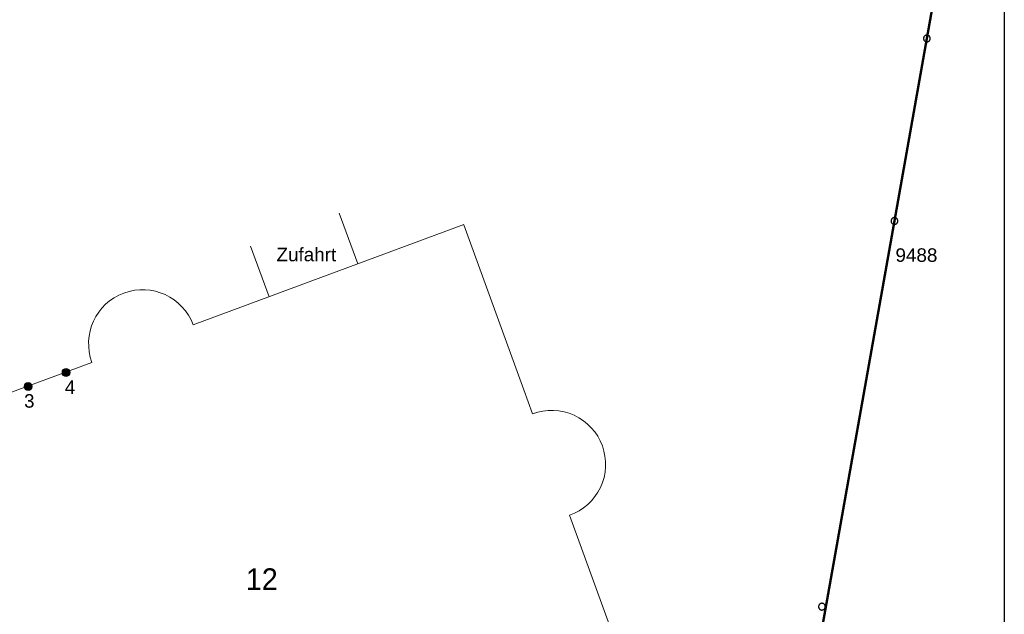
# Model space of a CAD drawing. Header units: metres. Extents: x 2643011 to 2643179, y 1217594 to 1217713.
# Tile 48 of 60: x 2643143 to 2643179, y 1217625 to 1217647. Entities that reach past the tile are written whole.
import ezdxf

# ---------------------------------------------------------------- set-up
doc = ezdxf.new("R2010")
doc.units = ezdxf.units.M
doc.linetypes.add('AUSGEZOGEN', pattern=[0])
for name, color, linetype in [('XR$1$_65365', 7, 'Continuous'), ('XR$1$_65367', 7, 'Continuous'), ('XR$1$_65368', 7, 'Continuous'), ('XR$1$_65369', 7, 'Continuous'), ('XR$1$_65370', 7, 'Continuous'), ('XR$1$_65399', 7, 'Continuous'), ('XR$1$_65400', 7, 'Continuous'), ('XR$1$_65402', 7, 'Continuous'), ('XR$1$_65405', 7, 'Continuous')]:
    doc.layers.add(name, color=color, linetype=linetype)
doc.styles.add('ARIAL', font='arial.ttf')

msp = doc.modelspace()

# ---------------------------------------------------------------- hatches: boundary and pattern name
at = {"layer": 'XR$1$_65368', "linetype": 'AUSGEZOGEN', "lineweight": 20, "transparency": 33554687}
msp.add_hatch(color=6, dxfattribs=at).paths.add_polyline_path([(2643143.016, 1217633.265), (2643143.015, 1217633.28), (2643143.013, 1217633.295), (2643143.009, 1217633.309), (2643143.004, 1217633.324), (2643142.997, 1217633.337), (2643142.989, 1217633.35), (2643142.98, 1217633.362), (2643142.969, 1217633.373), (2643142.958, 1217633.383), (2643142.945, 1217633.392), (2643142.932, 1217633.399), (2643142.918, 1217633.405), (2643142.903, 1217633.41), (2643142.889, 1217633.413), (2643142.873, 1217633.414), (2643142.858, 1217633.414), (2643142.843, 1217633.413), (2643142.828, 1217633.41), (2643142.814, 1217633.405), (2643142.8, 1217633.399), (2643142.786, 1217633.392), (2643142.774, 1217633.383), (2643142.762, 1217633.373), (2643142.752, 1217633.362), (2643142.743, 1217633.35), (2643142.735, 1217633.337), (2643142.728, 1217633.324), (2643142.723, 1217633.309), (2643142.719, 1217633.295), (2643142.717, 1217633.28), (2643142.716, 1217633.265), (2643142.717, 1217633.249), (2643142.719, 1217633.234), (2643142.723, 1217633.22), (2643142.728, 1217633.205), (2643142.735, 1217633.192), (2643142.743, 1217633.179), (2643142.752, 1217633.167), (2643142.762, 1217633.156), (2643142.774, 1217633.146), (2643142.786, 1217633.137), (2643142.8, 1217633.13), (2643142.814, 1217633.124), (2643142.828, 1217633.119), (2643142.843, 1217633.116), (2643142.858, 1217633.115), (2643142.873, 1217633.115), (2643142.889, 1217633.116), (2643142.903, 1217633.119), (2643142.918, 1217633.124), (2643142.932, 1217633.13), (2643142.945, 1217633.137), (2643142.958, 1217633.146), (2643142.969, 1217633.156), (2643142.98, 1217633.167), (2643142.989, 1217633.179), (2643142.997, 1217633.192), (2643143.004, 1217633.205), (2643143.009, 1217633.22), (2643143.013, 1217633.234), (2643143.015, 1217633.249)])
at = {"layer": 'XR$1$_65369', "linetype": 'AUSGEZOGEN', "lineweight": 20, "true_color": 0x1cffff, "transparency": 33554687}
msp.add_hatch(color=4, dxfattribs=at).paths.add_polyline_path([(2643144.422, 1217633.786), (2643144.422, 1217633.801), (2643144.419, 1217633.816), (2643144.416, 1217633.831), (2643144.41, 1217633.845), (2643144.404, 1217633.858), (2643144.396, 1217633.871), (2643144.386, 1217633.883), (2643144.376, 1217633.894), (2643144.364, 1217633.904), (2643144.352, 1217633.913), (2643144.338, 1217633.92), (2643144.325, 1217633.926), (2643144.31, 1217633.931), (2643144.295, 1217633.934), (2643144.28, 1217633.935), (2643144.265, 1217633.935), (2643144.25, 1217633.934), (2643144.235, 1217633.931), (2643144.22, 1217633.926), (2643144.206, 1217633.92), (2643144.193, 1217633.913), (2643144.181, 1217633.904), (2643144.169, 1217633.894), (2643144.159, 1217633.883), (2643144.149, 1217633.871), (2643144.141, 1217633.858), (2643144.135, 1217633.845), (2643144.129, 1217633.831), (2643144.126, 1217633.816), (2643144.123, 1217633.801), (2643144.122, 1217633.786), (2643144.123, 1217633.77), (2643144.126, 1217633.755), (2643144.129, 1217633.741), (2643144.135, 1217633.726), (2643144.141, 1217633.713), (2643144.149, 1217633.7), (2643144.159, 1217633.688), (2643144.169, 1217633.677), (2643144.181, 1217633.667), (2643144.193, 1217633.658), (2643144.206, 1217633.651), (2643144.22, 1217633.645), (2643144.235, 1217633.64), (2643144.25, 1217633.637), (2643144.265, 1217633.636), (2643144.28, 1217633.636), (2643144.295, 1217633.637), (2643144.31, 1217633.64), (2643144.325, 1217633.645), (2643144.338, 1217633.651), (2643144.352, 1217633.658), (2643144.364, 1217633.667), (2643144.376, 1217633.677), (2643144.386, 1217633.688), (2643144.396, 1217633.7), (2643144.404, 1217633.713), (2643144.41, 1217633.726), (2643144.416, 1217633.741), (2643144.419, 1217633.755), (2643144.422, 1217633.77)])

# ---------------------------------------------------------------- linework, layer by layer
at = {"layer": 'XR$1$_65365', "color": 7, "linetype": 'AUSGEZOGEN', "lineweight": 25, "transparency": 33554687}
msp.add_line((2643179.034, 1217713.187), (2643179.034, 1217594.387), dxfattribs=at)
at = {"layer": 'XR$1$_65367', "color": 1, "linetype": 'AUSGEZOGEN', "lineweight": 20, "transparency": 33554687}
for p, q in [((2643154.386, 1217639.682), (2643155.081, 1217637.807)), ((2643151.104, 1217638.466), (2643151.799, 1217636.591))]:
    msp.add_line(p, q, dxfattribs=at)
at = {"layer": 'XR$1$_65368', "color": 6, "linetype": 'AUSGEZOGEN', "lineweight": 20, "transparency": 33554687}
msp.add_circle((2643142.866, 1217633.265), 0.15, dxfattribs=at)
at = {"layer": 'XR$1$_65369', "color": 4, "linetype": 'AUSGEZOGEN', "lineweight": 20, "transparency": 33554687}
msp.add_circle((2643144.272, 1217633.786), 0.15, dxfattribs=at)
at = {"layer": 'XR$1$_65370', "color": 1, "linetype": 'AUSGEZOGEN', "lineweight": 20, "transparency": 33554687}
for p, q in [((2643159.008, 1217639.262), (2643148.984, 1217635.548)), ((2643159.008, 1217639.261), (2643161.234, 1217633.144)), ((2643161.234, 1217633.144), (2643159.008, 1217639.261)), ((2643145.233, 1217634.158), (2643141.923, 1217632.932)), ((2643161.234, 1217633.144), (2643161.558, 1217632.254)), ((2643161.558, 1217632.254), (2643161.234, 1217633.144)), ((2643165.528, 1217621.344), (2643162.926, 1217628.495))]:
    msp.add_line(p, q, dxfattribs=at)
for centre, radius, start, end in [((2643147.108, 1217634.853), 2, 20.3285, 200.3285), ((2643162.261, 1217630.381), 2.001, 19.9903, 110.5934), ((2643162.261, 1217630.381), 2.001, 19.9903, 110.5934), ((2643162.262, 1217630.382), 2, 289.3966, 19.9789)]:
    msp.add_arc(centre, radius, start, end, dxfattribs=at)
at = {"layer": 'XR$1$_65399', "color": 7, "linetype": 'AUSGEZOGEN', "lineweight": 25, "transparency": 33554687}
for p, q in [((2643176.09, 1217646.258), (2643176.084, 1217646.253)), ((2643176.096, 1217646.263), (2643176.09, 1217646.258)), ((2643176.103, 1217646.267), (2643176.096, 1217646.263)), ((2643176.109, 1217646.271), (2643176.103, 1217646.267)), ((2643176.116, 1217646.274), (2643176.109, 1217646.271)), ((2643176.124, 1217646.277), (2643176.116, 1217646.274)), ((2643176.131, 1217646.279), (2643176.124, 1217646.277)), ((2643176.139, 1217646.281), (2643176.131, 1217646.279)), ((2643176.147, 1217646.283), (2643176.139, 1217646.281)), ((2643176.154, 1217646.284), (2643176.147, 1217646.283)), ((2643176.162, 1217646.284), (2643176.154, 1217646.284)), ((2643176.17, 1217646.284), (2643176.162, 1217646.284)), ((2643176.178, 1217646.284), (2643176.17, 1217646.284)), ((2643176.186, 1217646.283), (2643176.178, 1217646.284)), ((2643176.193, 1217646.282), (2643176.186, 1217646.283)), ((2643176.201, 1217646.28), (2643176.193, 1217646.282)), ((2643176.208, 1217646.277), (2643176.201, 1217646.28)), ((2643176.216, 1217646.274), (2643176.208, 1217646.277)), ((2643176.223, 1217646.271), (2643176.216, 1217646.274)), ((2643176.23, 1217646.267), (2643176.223, 1217646.271)), ((2643176.236, 1217646.263), (2643176.23, 1217646.267)), ((2643176.243, 1217646.259), (2643176.236, 1217646.263)), ((2643176.249, 1217646.254), (2643176.243, 1217646.259)), ((2643176.043, 1217646.179), (2643176.042, 1217646.171)), ((2643176.042, 1217646.171), (2643176.042, 1217646.163)), ((2643176.042, 1217646.163), (2643176.042, 1217646.155)), ((2643176.042, 1217646.155), (2643176.042, 1217646.147)), ((2643176.042, 1217646.147), (2643176.043, 1217646.14)), ((2643176.044, 1217646.186), (2643176.043, 1217646.179)), ((2643176.043, 1217646.14), (2643176.045, 1217646.132)), ((2643176.046, 1217646.194), (2643176.044, 1217646.186)), ((2643176.045, 1217646.132), (2643176.047, 1217646.124)), ((2643176.049, 1217646.201), (2643176.046, 1217646.194)), ((2643176.047, 1217646.124), (2643176.049, 1217646.117)), ((2643176.052, 1217646.209), (2643176.049, 1217646.201)), ((2643176.049, 1217646.117), (2643176.052, 1217646.109)), ((2643176.055, 1217646.216), (2643176.052, 1217646.209)), ((2643176.052, 1217646.109), (2643176.055, 1217646.102)), ((2643176.059, 1217646.223), (2643176.055, 1217646.216)), ((2643176.055, 1217646.102), (2643176.059, 1217646.096)), ((2643176.063, 1217646.229), (2643176.059, 1217646.223)), ((2643176.059, 1217646.096), (2643176.063, 1217646.089)), ((2643176.067, 1217646.236), (2643176.063, 1217646.229)), ((2643176.063, 1217646.089), (2643176.068, 1217646.083)), ((2643176.072, 1217646.242), (2643176.067, 1217646.236)), ((2643176.068, 1217646.083), (2643176.073, 1217646.077)), ((2643176.078, 1217646.248), (2643176.072, 1217646.242)), ((2643176.073, 1217646.077), (2643176.078, 1217646.071)), ((2643176.084, 1217646.253), (2643176.078, 1217646.248)), ((2643176.078, 1217646.071), (2643176.084, 1217646.065)), ((2643176.084, 1217646.065), (2643176.09, 1217646.06)), ((2643176.09, 1217646.06), (2643176.097, 1217646.056)), ((2643176.097, 1217646.056), (2643176.103, 1217646.052)), ((2643176.103, 1217646.052), (2643176.11, 1217646.048)), ((2643176.11, 1217646.048), (2643176.117, 1217646.045)), ((2643176.117, 1217646.045), (2643176.125, 1217646.042)), ((2643176.125, 1217646.042), (2643176.132, 1217646.039)), ((2643176.132, 1217646.039), (2643176.14, 1217646.037)), ((2643176.14, 1217646.037), (2643176.147, 1217646.036)), ((2643176.147, 1217646.036), (2643176.155, 1217646.035)), ((2643176.155, 1217646.035), (2643176.163, 1217646.035)), ((2643176.163, 1217646.035), (2643176.171, 1217646.035)), ((2643176.171, 1217646.035), (2643176.179, 1217646.035)), ((2643176.179, 1217646.035), (2643176.187, 1217646.036)), ((2643176.187, 1217646.036), (2643176.194, 1217646.038)), ((2643176.194, 1217646.038), (2643176.202, 1217646.04)), ((2643176.202, 1217646.04), (2643176.209, 1217646.042)), ((2643176.209, 1217646.042), (2643176.217, 1217646.045)), ((2643176.217, 1217646.045), (2643176.224, 1217646.048)), ((2643176.224, 1217646.048), (2643176.231, 1217646.052)), ((2643176.231, 1217646.052), (2643176.237, 1217646.056)), ((2643176.237, 1217646.056), (2643176.243, 1217646.061)), ((2643176.243, 1217646.061), (2643176.25, 1217646.066)), ((2643176.255, 1217646.248), (2643176.249, 1217646.254)), ((2643176.25, 1217646.066), (2643176.255, 1217646.071)), ((2643176.26, 1217646.243), (2643176.255, 1217646.248)), ((2643176.255, 1217646.071), (2643176.261, 1217646.077)), ((2643176.265, 1217646.236), (2643176.26, 1217646.243)), ((2643176.261, 1217646.077), (2643176.266, 1217646.083)), ((2643176.27, 1217646.23), (2643176.265, 1217646.236)), ((2643176.266, 1217646.083), (2643176.27, 1217646.09)), ((2643176.274, 1217646.224), (2643176.27, 1217646.23)), ((2643176.27, 1217646.09), (2643176.274, 1217646.096)), ((2643176.278, 1217646.217), (2643176.274, 1217646.224)), ((2643176.274, 1217646.096), (2643176.278, 1217646.103)), ((2643176.281, 1217646.21), (2643176.278, 1217646.217)), ((2643176.278, 1217646.103), (2643176.281, 1217646.11)), ((2643176.284, 1217646.202), (2643176.281, 1217646.21)), ((2643176.281, 1217646.11), (2643176.284, 1217646.118)), ((2643176.286, 1217646.195), (2643176.284, 1217646.202)), ((2643176.284, 1217646.118), (2643176.287, 1217646.125)), ((2643176.288, 1217646.187), (2643176.286, 1217646.195)), ((2643176.287, 1217646.125), (2643176.289, 1217646.133)), ((2643176.29, 1217646.18), (2643176.288, 1217646.187)), ((2643176.289, 1217646.133), (2643176.29, 1217646.14)), ((2643176.291, 1217646.172), (2643176.29, 1217646.18)), ((2643176.29, 1217646.14), (2643176.291, 1217646.148)), ((2643176.291, 1217646.164), (2643176.291, 1217646.172)), ((2643176.291, 1217646.156), (2643176.291, 1217646.164)), ((2643176.291, 1217646.148), (2643176.291, 1217646.156)), ((2643174.841, 1217639.417), (2643174.84, 1217639.41)), ((2643174.84, 1217639.41), (2643174.84, 1217639.402)), ((2643174.84, 1217639.402), (2643174.84, 1217639.394)), ((2643174.84, 1217639.394), (2643174.84, 1217639.386)), ((2643174.84, 1217639.386), (2643174.841, 1217639.378)), ((2643174.843, 1217639.425), (2643174.841, 1217639.417)), ((2643174.841, 1217639.378), (2643174.843, 1217639.371)), ((2643174.844, 1217639.433), (2643174.843, 1217639.425)), ((2643174.843, 1217639.371), (2643174.845, 1217639.363)), ((2643174.847, 1217639.44), (2643174.844, 1217639.433)), ((2643174.845, 1217639.363), (2643174.847, 1217639.355)), ((2643174.85, 1217639.447), (2643174.847, 1217639.44)), ((2643174.847, 1217639.355), (2643174.85, 1217639.348)), ((2643174.853, 1217639.455), (2643174.85, 1217639.447)), ((2643174.85, 1217639.348), (2643174.853, 1217639.341)), ((2643174.857, 1217639.462), (2643174.853, 1217639.455)), ((2643174.853, 1217639.341), (2643174.857, 1217639.334)), ((2643174.861, 1217639.468), (2643174.857, 1217639.462)), ((2643174.857, 1217639.334), (2643174.861, 1217639.328)), ((2643174.866, 1217639.475), (2643174.861, 1217639.468)), ((2643174.861, 1217639.328), (2643174.866, 1217639.321)), ((2643174.871, 1217639.481), (2643174.866, 1217639.475)), ((2643174.876, 1217639.486), (2643174.871, 1217639.481)), ((2643174.882, 1217639.492), (2643174.876, 1217639.486)), ((2643174.888, 1217639.497), (2643174.882, 1217639.492)), ((2643174.894, 1217639.501), (2643174.888, 1217639.497)), ((2643174.901, 1217639.506), (2643174.894, 1217639.501)), ((2643174.907, 1217639.509), (2643174.901, 1217639.506)), ((2643174.915, 1217639.513), (2643174.907, 1217639.509)), ((2643174.922, 1217639.516), (2643174.915, 1217639.513)), ((2643174.929, 1217639.518), (2643174.922, 1217639.516)), ((2643174.937, 1217639.52), (2643174.929, 1217639.518)), ((2643174.945, 1217639.522), (2643174.937, 1217639.52)), ((2643174.952, 1217639.523), (2643174.945, 1217639.522)), ((2643174.96, 1217639.523), (2643174.952, 1217639.523)), ((2643174.968, 1217639.523), (2643174.96, 1217639.523)), ((2643174.976, 1217639.523), (2643174.968, 1217639.523)), ((2643174.984, 1217639.522), (2643174.976, 1217639.523)), ((2643174.991, 1217639.52), (2643174.984, 1217639.522)), ((2643174.999, 1217639.518), (2643174.991, 1217639.52)), ((2643175.007, 1217639.516), (2643174.999, 1217639.518)), ((2643175.014, 1217639.513), (2643175.007, 1217639.516)), ((2643175.021, 1217639.51), (2643175.014, 1217639.513)), ((2643175.028, 1217639.506), (2643175.021, 1217639.51)), ((2643175.035, 1217639.502), (2643175.028, 1217639.506)), ((2643175.041, 1217639.497), (2643175.035, 1217639.502)), ((2643175.047, 1217639.492), (2643175.041, 1217639.497)), ((2643175.053, 1217639.487), (2643175.047, 1217639.492)), ((2643175.058, 1217639.481), (2643175.053, 1217639.487)), ((2643175.063, 1217639.475), (2643175.058, 1217639.481)), ((2643175.068, 1217639.469), (2643175.063, 1217639.475)), ((2643175.064, 1217639.322), (2643175.068, 1217639.328)), ((2643175.072, 1217639.462), (2643175.068, 1217639.469)), ((2643175.068, 1217639.328), (2643175.072, 1217639.335)), ((2643175.076, 1217639.455), (2643175.072, 1217639.462)), ((2643175.072, 1217639.335), (2643175.076, 1217639.342)), ((2643175.079, 1217639.448), (2643175.076, 1217639.455)), ((2643175.076, 1217639.342), (2643175.08, 1217639.349)), ((2643175.082, 1217639.441), (2643175.079, 1217639.448)), ((2643175.08, 1217639.349), (2643175.082, 1217639.356)), ((2643175.085, 1217639.434), (2643175.082, 1217639.441)), ((2643175.082, 1217639.356), (2643175.085, 1217639.364)), ((2643175.087, 1217639.426), (2643175.085, 1217639.434)), ((2643175.085, 1217639.364), (2643175.087, 1217639.371)), ((2643175.088, 1217639.418), (2643175.087, 1217639.426)), ((2643175.087, 1217639.371), (2643175.088, 1217639.379)), ((2643175.089, 1217639.41), (2643175.088, 1217639.418)), ((2643175.088, 1217639.379), (2643175.089, 1217639.387)), ((2643175.09, 1217639.403), (2643175.089, 1217639.41)), ((2643175.089, 1217639.387), (2643175.09, 1217639.395)), ((2643175.09, 1217639.395), (2643175.09, 1217639.403)), ((2643174.866, 1217639.321), (2643174.871, 1217639.315)), ((2643174.871, 1217639.315), (2643174.877, 1217639.31)), ((2643174.877, 1217639.31), (2643174.882, 1217639.304)), ((2643174.882, 1217639.304), (2643174.888, 1217639.299)), ((2643174.888, 1217639.299), (2643174.895, 1217639.295)), ((2643174.895, 1217639.295), (2643174.901, 1217639.29)), ((2643174.901, 1217639.29), (2643174.908, 1217639.287)), ((2643174.908, 1217639.287), (2643174.915, 1217639.283)), ((2643174.915, 1217639.283), (2643174.923, 1217639.28)), ((2643174.923, 1217639.28), (2643174.93, 1217639.278)), ((2643174.93, 1217639.278), (2643174.938, 1217639.276)), ((2643174.938, 1217639.276), (2643174.946, 1217639.275)), ((2643174.946, 1217639.275), (2643174.953, 1217639.274)), ((2643174.953, 1217639.274), (2643174.961, 1217639.273)), ((2643174.961, 1217639.273), (2643174.969, 1217639.273)), ((2643174.969, 1217639.273), (2643174.977, 1217639.274)), ((2643174.977, 1217639.274), (2643174.985, 1217639.275)), ((2643174.985, 1217639.275), (2643174.992, 1217639.276)), ((2643174.992, 1217639.276), (2643175, 1217639.278)), ((2643175, 1217639.278), (2643175.007, 1217639.281)), ((2643175.007, 1217639.281), (2643175.015, 1217639.284)), ((2643175.015, 1217639.284), (2643175.022, 1217639.287)), ((2643175.022, 1217639.287), (2643175.029, 1217639.291)), ((2643175.029, 1217639.291), (2643175.035, 1217639.295)), ((2643175.035, 1217639.295), (2643175.042, 1217639.3)), ((2643175.042, 1217639.3), (2643175.048, 1217639.305)), ((2643175.048, 1217639.305), (2643175.053, 1217639.31)), ((2643175.053, 1217639.31), (2643175.059, 1217639.316)), ((2643175.059, 1217639.316), (2643175.064, 1217639.322)), ((2643172.154, 1217625.129), (2643172.153, 1217625.121)), ((2643172.153, 1217625.121), (2643172.153, 1217625.113)), ((2643172.153, 1217625.113), (2643172.153, 1217625.106)), ((2643172.153, 1217625.106), (2643172.154, 1217625.098)), ((2643172.156, 1217625.137), (2643172.154, 1217625.129)), ((2643172.154, 1217625.098), (2643172.155, 1217625.09)), ((2643172.158, 1217625.144), (2643172.156, 1217625.137)), ((2643172.16, 1217625.152), (2643172.158, 1217625.144)), ((2643172.163, 1217625.159), (2643172.16, 1217625.152)), ((2643172.166, 1217625.166), (2643172.163, 1217625.159)), ((2643172.17, 1217625.173), (2643172.166, 1217625.166)), ((2643172.174, 1217625.18), (2643172.17, 1217625.173)), ((2643172.179, 1217625.186), (2643172.174, 1217625.18)), ((2643172.184, 1217625.192), (2643172.179, 1217625.186)), ((2643172.189, 1217625.198), (2643172.184, 1217625.192)), ((2643172.195, 1217625.203), (2643172.189, 1217625.198)), ((2643172.201, 1217625.208), (2643172.195, 1217625.203)), ((2643172.207, 1217625.213), (2643172.201, 1217625.208)), ((2643172.214, 1217625.217), (2643172.207, 1217625.213)), ((2643172.221, 1217625.221), (2643172.214, 1217625.217)), ((2643172.228, 1217625.225), (2643172.221, 1217625.221)), ((2643172.235, 1217625.227), (2643172.228, 1217625.225)), ((2643172.243, 1217625.23), (2643172.235, 1217625.227)), ((2643172.25, 1217625.232), (2643172.243, 1217625.23)), ((2643172.258, 1217625.233), (2643172.25, 1217625.232)), ((2643172.266, 1217625.234), (2643172.258, 1217625.233)), ((2643172.274, 1217625.235), (2643172.266, 1217625.234)), ((2643172.281, 1217625.235), (2643172.274, 1217625.235)), ((2643172.289, 1217625.234), (2643172.281, 1217625.235)), ((2643172.297, 1217625.233), (2643172.289, 1217625.234)), ((2643172.305, 1217625.232), (2643172.297, 1217625.233)), ((2643172.312, 1217625.23), (2643172.305, 1217625.232)), ((2643172.32, 1217625.228), (2643172.312, 1217625.23)), ((2643172.327, 1217625.225), (2643172.32, 1217625.228)), ((2643172.334, 1217625.222), (2643172.327, 1217625.225)), ((2643172.341, 1217625.218), (2643172.334, 1217625.222)), ((2643172.348, 1217625.214), (2643172.341, 1217625.218)), ((2643172.354, 1217625.209), (2643172.348, 1217625.214)), ((2643172.36, 1217625.204), (2643172.354, 1217625.209)), ((2643172.366, 1217625.199), (2643172.36, 1217625.204)), ((2643172.371, 1217625.193), (2643172.366, 1217625.199)), ((2643172.376, 1217625.187), (2643172.371, 1217625.193)), ((2643172.381, 1217625.181), (2643172.376, 1217625.187)), ((2643172.385, 1217625.174), (2643172.381, 1217625.181)), ((2643172.389, 1217625.167), (2643172.385, 1217625.174)), ((2643172.392, 1217625.16), (2643172.389, 1217625.167)), ((2643172.395, 1217625.153), (2643172.392, 1217625.16)), ((2643172.398, 1217625.145), (2643172.395, 1217625.153)), ((2643172.4, 1217625.138), (2643172.398, 1217625.145)), ((2643172.401, 1217625.13), (2643172.4, 1217625.138)), ((2643172.402, 1217625.122), (2643172.401, 1217625.13)), ((2643172.401, 1217625.091), (2643172.402, 1217625.099)), ((2643172.403, 1217625.114), (2643172.402, 1217625.122)), ((2643172.402, 1217625.099), (2643172.403, 1217625.106)), ((2643172.403, 1217625.106), (2643172.403, 1217625.114)), ((2643172.155, 1217625.09), (2643172.156, 1217625.082)), ((2643172.156, 1217625.082), (2643172.158, 1217625.075)), ((2643172.158, 1217625.075), (2643172.16, 1217625.067)), ((2643172.16, 1217625.067), (2643172.163, 1217625.06)), ((2643172.163, 1217625.06), (2643172.167, 1217625.053)), ((2643172.167, 1217625.053), (2643172.171, 1217625.046)), ((2643172.171, 1217625.046), (2643172.175, 1217625.039)), ((2643172.175, 1217625.039), (2643172.179, 1217625.033)), ((2643172.179, 1217625.033), (2643172.184, 1217625.027)), ((2643172.184, 1217625.027), (2643172.19, 1217625.021)), ((2643172.19, 1217625.021), (2643172.196, 1217625.016)), ((2643172.196, 1217625.016), (2643172.202, 1217625.011)), ((2643172.202, 1217625.011), (2643172.208, 1217625.006)), ((2643172.208, 1217625.006), (2643172.215, 1217625.002)), ((2643172.215, 1217625.002), (2643172.222, 1217624.998)), ((2643172.222, 1217624.998), (2643172.229, 1217624.995)), ((2643172.229, 1217624.995), (2643172.236, 1217624.992)), ((2643172.236, 1217624.992), (2643172.244, 1217624.99)), ((2643172.244, 1217624.99), (2643172.251, 1217624.988)), ((2643172.251, 1217624.988), (2643172.259, 1217624.986)), ((2643172.259, 1217624.986), (2643172.267, 1217624.985)), ((2643172.267, 1217624.985), (2643172.274, 1217624.985)), ((2643172.274, 1217624.985), (2643172.282, 1217624.985)), ((2643172.282, 1217624.985), (2643172.29, 1217624.986)), ((2643172.29, 1217624.986), (2643172.298, 1217624.987)), ((2643172.298, 1217624.987), (2643172.306, 1217624.988)), ((2643172.306, 1217624.988), (2643172.313, 1217624.99)), ((2643172.313, 1217624.99), (2643172.321, 1217624.993)), ((2643172.321, 1217624.993), (2643172.328, 1217624.995)), ((2643172.328, 1217624.995), (2643172.335, 1217624.999)), ((2643172.335, 1217624.999), (2643172.342, 1217625.003)), ((2643172.342, 1217625.003), (2643172.349, 1217625.007)), ((2643172.349, 1217625.007), (2643172.355, 1217625.011)), ((2643172.355, 1217625.011), (2643172.361, 1217625.016)), ((2643172.361, 1217625.016), (2643172.367, 1217625.022)), ((2643172.367, 1217625.022), (2643172.372, 1217625.028)), ((2643172.372, 1217625.028), (2643172.377, 1217625.034)), ((2643172.377, 1217625.034), (2643172.382, 1217625.04)), ((2643172.382, 1217625.04), (2643172.386, 1217625.047)), ((2643172.386, 1217625.047), (2643172.39, 1217625.054)), ((2643172.39, 1217625.054), (2643172.393, 1217625.061)), ((2643172.393, 1217625.061), (2643172.396, 1217625.068)), ((2643172.396, 1217625.068), (2643172.398, 1217625.076)), ((2643172.398, 1217625.076), (2643172.4, 1217625.083)), ((2643172.4, 1217625.083), (2643172.401, 1217625.091))]:
    msp.add_line(p, q, dxfattribs=at)
at = {"layer": 'XR$1$_65402', "color": 250, "linetype": 'AUSGEZOGEN', "lineweight": 13, "transparency": 33554687}
for points in [[(2643176.243, 1217646.259), (2643176.236, 1217646.263), (2643176.23, 1217646.267), (2643176.223, 1217646.271), (2643176.216, 1217646.274), (2643176.208, 1217646.277), (2643176.201, 1217646.28), (2643176.193, 1217646.282), (2643176.186, 1217646.283), (2643176.178, 1217646.284), (2643176.17, 1217646.284), (2643176.162, 1217646.284), (2643176.154, 1217646.284), (2643176.147, 1217646.283), (2643176.139, 1217646.281), (2643176.131, 1217646.279), (2643176.124, 1217646.277), (2643176.116, 1217646.274), (2643176.109, 1217646.271), (2643176.103, 1217646.267), (2643176.096, 1217646.263), (2643176.09, 1217646.258), (2643176.084, 1217646.253), (2643176.078, 1217646.248), (2643176.072, 1217646.242), (2643176.067, 1217646.236), (2643176.063, 1217646.229), (2643176.059, 1217646.223), (2643176.055, 1217646.216), (2643176.052, 1217646.209), (2643176.049, 1217646.201), (2643176.046, 1217646.194), (2643176.044, 1217646.186), (2643176.043, 1217646.179), (2643176.042, 1217646.171), (2643176.042, 1217646.163), (2643176.042, 1217646.155), (2643176.042, 1217646.147), (2643176.043, 1217646.14), (2643176.045, 1217646.132), (2643176.047, 1217646.124), (2643176.049, 1217646.117), (2643176.052, 1217646.109), (2643176.055, 1217646.102), (2643176.059, 1217646.096), (2643176.063, 1217646.089), (2643176.068, 1217646.083), (2643176.073, 1217646.077), (2643176.078, 1217646.071), (2643176.084, 1217646.065), (2643176.09, 1217646.06), (2643176.097, 1217646.056), (2643176.103, 1217646.052), (2643176.11, 1217646.048), (2643176.117, 1217646.045), (2643176.125, 1217646.042), (2643176.132, 1217646.039), (2643176.14, 1217646.037), (2643176.147, 1217646.036), (2643176.155, 1217646.035), (2643176.163, 1217646.035), (2643176.171, 1217646.035), (2643176.179, 1217646.035), (2643176.187, 1217646.036), (2643176.194, 1217646.038), (2643176.202, 1217646.04), (2643176.209, 1217646.042), (2643176.217, 1217646.045), (2643176.224, 1217646.048), (2643176.231, 1217646.052), (2643176.237, 1217646.056), (2643176.243, 1217646.061), (2643176.25, 1217646.066), (2643176.255, 1217646.071), (2643176.261, 1217646.077), (2643176.266, 1217646.083), (2643176.27, 1217646.09), (2643176.274, 1217646.096), (2643176.278, 1217646.103), (2643176.281, 1217646.11), (2643176.284, 1217646.118), (2643176.287, 1217646.125), (2643176.289, 1217646.133), (2643176.29, 1217646.14), (2643176.291, 1217646.148), (2643176.291, 1217646.156), (2643176.291, 1217646.164), (2643176.291, 1217646.172), (2643176.29, 1217646.18), (2643176.288, 1217646.187), (2643176.286, 1217646.195), (2643176.284, 1217646.202), (2643176.281, 1217646.21), (2643176.278, 1217646.217), (2643176.274, 1217646.224), (2643176.27, 1217646.23), (2643176.265, 1217646.236), (2643176.26, 1217646.243), (2643176.255, 1217646.248), (2643176.249, 1217646.254), (2643176.243, 1217646.259)], [(2643175.041, 1217639.497), (2643175.035, 1217639.502), (2643175.028, 1217639.506), (2643175.021, 1217639.51), (2643175.014, 1217639.513), (2643175.007, 1217639.516), (2643174.999, 1217639.518), (2643174.991, 1217639.52), (2643174.984, 1217639.522), (2643174.976, 1217639.523), (2643174.968, 1217639.523), (2643174.96, 1217639.523), (2643174.952, 1217639.523), (2643174.945, 1217639.522), (2643174.937, 1217639.52), (2643174.929, 1217639.518), (2643174.922, 1217639.516), (2643174.915, 1217639.513), (2643174.907, 1217639.509), (2643174.901, 1217639.506), (2643174.894, 1217639.501), (2643174.888, 1217639.497), (2643174.882, 1217639.492), (2643174.876, 1217639.486), (2643174.871, 1217639.481), (2643174.866, 1217639.475), (2643174.861, 1217639.468), (2643174.857, 1217639.462), (2643174.853, 1217639.455), (2643174.85, 1217639.447), (2643174.847, 1217639.44), (2643174.844, 1217639.433), (2643174.843, 1217639.425), (2643174.841, 1217639.417), (2643174.84, 1217639.41), (2643174.84, 1217639.402), (2643174.84, 1217639.394), (2643174.84, 1217639.386), (2643174.841, 1217639.378), (2643174.843, 1217639.371), (2643174.845, 1217639.363), (2643174.847, 1217639.355), (2643174.85, 1217639.348), (2643174.853, 1217639.341), (2643174.857, 1217639.334), (2643174.861, 1217639.328), (2643174.866, 1217639.321), (2643174.871, 1217639.315), (2643174.877, 1217639.31), (2643174.882, 1217639.304), (2643174.888, 1217639.299), (2643174.895, 1217639.295), (2643174.901, 1217639.29), (2643174.908, 1217639.287), (2643174.915, 1217639.283), (2643174.923, 1217639.28), (2643174.93, 1217639.278), (2643174.938, 1217639.276), (2643174.946, 1217639.275), (2643174.953, 1217639.274), (2643174.961, 1217639.273), (2643174.969, 1217639.273), (2643174.977, 1217639.274), (2643174.985, 1217639.275), (2643174.992, 1217639.276), (2643175, 1217639.278), (2643175.007, 1217639.281), (2643175.015, 1217639.284), (2643175.022, 1217639.287), (2643175.029, 1217639.291), (2643175.035, 1217639.295), (2643175.042, 1217639.3), (2643175.048, 1217639.305), (2643175.053, 1217639.31), (2643175.059, 1217639.316), (2643175.064, 1217639.322), (2643175.068, 1217639.328), (2643175.072, 1217639.335), (2643175.076, 1217639.342), (2643175.08, 1217639.349), (2643175.082, 1217639.356), (2643175.085, 1217639.364), (2643175.087, 1217639.371), (2643175.088, 1217639.379), (2643175.089, 1217639.387), (2643175.09, 1217639.395), (2643175.09, 1217639.403), (2643175.089, 1217639.41), (2643175.088, 1217639.418), (2643175.087, 1217639.426), (2643175.085, 1217639.434), (2643175.082, 1217639.441), (2643175.079, 1217639.448), (2643175.076, 1217639.455), (2643175.072, 1217639.462), (2643175.068, 1217639.469), (2643175.063, 1217639.475), (2643175.058, 1217639.481), (2643175.053, 1217639.487), (2643175.047, 1217639.492), (2643175.041, 1217639.497)], [(2643172.354, 1217625.209), (2643172.348, 1217625.214), (2643172.341, 1217625.218), (2643172.334, 1217625.222), (2643172.327, 1217625.225), (2643172.32, 1217625.228), (2643172.312, 1217625.23), (2643172.305, 1217625.232), (2643172.297, 1217625.233), (2643172.289, 1217625.234), (2643172.281, 1217625.235), (2643172.274, 1217625.235), (2643172.266, 1217625.234), (2643172.258, 1217625.233), (2643172.25, 1217625.232), (2643172.243, 1217625.23), (2643172.235, 1217625.227), (2643172.228, 1217625.225), (2643172.221, 1217625.221), (2643172.214, 1217625.217), (2643172.207, 1217625.213), (2643172.201, 1217625.208), (2643172.195, 1217625.203), (2643172.189, 1217625.198), (2643172.184, 1217625.192), (2643172.179, 1217625.186), (2643172.174, 1217625.18), (2643172.17, 1217625.173), (2643172.166, 1217625.166), (2643172.163, 1217625.159), (2643172.16, 1217625.152), (2643172.158, 1217625.144), (2643172.156, 1217625.137), (2643172.154, 1217625.129), (2643172.153, 1217625.121), (2643172.153, 1217625.113), (2643172.153, 1217625.106), (2643172.154, 1217625.098), (2643172.155, 1217625.09), (2643172.156, 1217625.082), (2643172.158, 1217625.075), (2643172.16, 1217625.067), (2643172.163, 1217625.06), (2643172.167, 1217625.053), (2643172.171, 1217625.046), (2643172.175, 1217625.039), (2643172.179, 1217625.033), (2643172.184, 1217625.027), (2643172.19, 1217625.021), (2643172.196, 1217625.016), (2643172.202, 1217625.011), (2643172.208, 1217625.006), (2643172.215, 1217625.002), (2643172.222, 1217624.998), (2643172.229, 1217624.995), (2643172.236, 1217624.992), (2643172.244, 1217624.99), (2643172.251, 1217624.988), (2643172.259, 1217624.986), (2643172.267, 1217624.985), (2643172.274, 1217624.985), (2643172.282, 1217624.985), (2643172.29, 1217624.986), (2643172.298, 1217624.987), (2643172.306, 1217624.988), (2643172.313, 1217624.99), (2643172.321, 1217624.993), (2643172.328, 1217624.995), (2643172.335, 1217624.999), (2643172.342, 1217625.003), (2643172.349, 1217625.007), (2643172.355, 1217625.011), (2643172.361, 1217625.016), (2643172.367, 1217625.022), (2643172.372, 1217625.028), (2643172.377, 1217625.034), (2643172.382, 1217625.04), (2643172.386, 1217625.047), (2643172.39, 1217625.054), (2643172.393, 1217625.061), (2643172.396, 1217625.068), (2643172.398, 1217625.076), (2643172.4, 1217625.083), (2643172.401, 1217625.091), (2643172.402, 1217625.099), (2643172.403, 1217625.106), (2643172.403, 1217625.114), (2643172.402, 1217625.122), (2643172.401, 1217625.13), (2643172.4, 1217625.138), (2643172.398, 1217625.145), (2643172.395, 1217625.153), (2643172.392, 1217625.16), (2643172.389, 1217625.167), (2643172.385, 1217625.174), (2643172.381, 1217625.181), (2643172.376, 1217625.187), (2643172.371, 1217625.193), (2643172.366, 1217625.199), (2643172.36, 1217625.204), (2643172.354, 1217625.209)]]:
    msp.add_lwpolyline(points, close=True, dxfattribs=at)
at = {"layer": 'XR$1$_65405', "color": 250, "linetype": 'AUSGEZOGEN', "lineweight": 50, "transparency": 33554687}
for p, q in [((2643176.167, 1217646.16), (2643176.754, 1217649.455)), ((2643176.754, 1217649.455), (2643176.167, 1217646.16)), ((2643174.965, 1217639.398), (2643176.167, 1217646.16)), ((2643176.167, 1217646.16), (2643174.965, 1217639.398)), ((2643172.147, 1217623.571), (2643174.965, 1217639.398)), ((2643174.965, 1217639.398), (2643172.147, 1217623.571))]:
    msp.add_line(p, q, dxfattribs=at)

# ---------------------------------------------------------------- texts
at = {"layer": 'XR$1$_65368', "color": 6, "linetype": 'AUSGEZOGEN', "lineweight": -3, "transparency": 33554687, "insert": (2643142.718, 1217632.475), "char_height": 0.5, "width": 0.63895, "attachment_point": 7, "style": 'ARIAL'}
msp.add_mtext('\\W0.99;3', dxfattribs=at)
at = {"layer": 'XR$1$_65369', "color": 4, "linetype": 'AUSGEZOGEN', "lineweight": -3, "transparency": 33554687, "insert": (2643144.226, 1217632.991), "char_height": 0.5, "width": 0.63895, "attachment_point": 7, "style": 'ARIAL'}
msp.add_mtext('\\W0.99;4', dxfattribs=at)
at = {"layer": 'XR$1$_65370', "color": 1, "linetype": 'AUSGEZOGEN', "lineweight": -3, "transparency": 33554687, "attachment_point": 7, "style": 'ARIAL'}
for s, insert, char_height, width in [('\\W1.00;Zufahrt', (2643152.069, 1217637.898), 0.5, 2.46625), ('\\W0.95;12', (2643150.934, 1217625.73), 0.8, 1.63422)]:
    msp.add_mtext(s, dxfattribs=dict(at, insert=insert, char_height=char_height, width=width))
at = {"layer": 'XR$1$_65400', "color": 250, "linetype": 'AUSGEZOGEN', "lineweight": -3, "transparency": 33554687, "insert": (2643175.002, 1217637.878), "char_height": 0.5, "width": 1.81751, "attachment_point": 7, "style": 'ARIAL'}
msp.add_mtext('\\W1.00;9488', dxfattribs=at)

doc.saveas('drawing.dxf')
